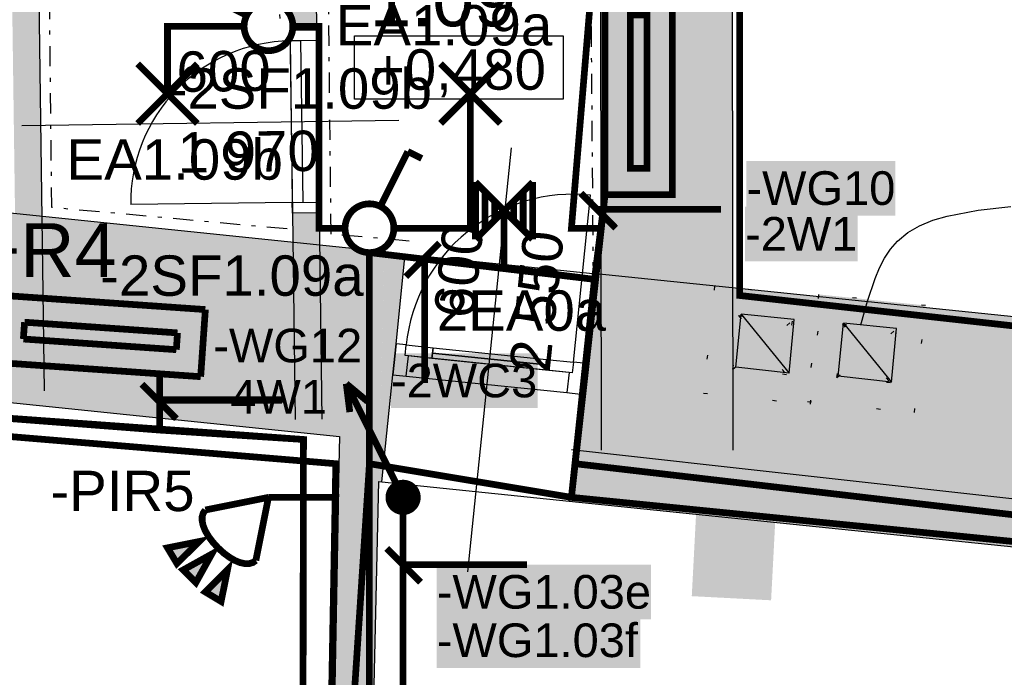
# Model space of a CAD drawing. Extents: x -12025 to 39812, y -28775 to 12.
# Tile 33 of 90: x 23826 to 27483, y -14294 to -11850. Entities that reach past the tile are written whole.
import ezdxf
from ezdxf.enums import TextEntityAlignment as Align

# ---------------------------------------------------------------- set-up
doc = ezdxf.new("R2010")
doc.units = 0
doc.header["$MEASUREMENT"] = 0
for name, pattern in [('Antenovy vodic', [10.125, 3, -0.75, 3, -0.75, 0.125, -0.75, 0.125, -0.75, 0.125, -0.75]), ('Telekomunikacni vodic', [9.25, 3, -0.75, 3, -0.75, 0.125, -0.75, 0.125, -0.75]), ('Tečkovaná L', [257.5, 15, -242.5]), ('Čerchovaná S', [175, 75, -42.5, 15, -42.5])]:
    doc.linetypes.add(name, pattern=pattern)
for name, color, linetype in [('0 (Pozadí)', 254, 'Continuous'), ('OÚ Dukovany internet + tv + data', 192, 'Continuous'), ('OÚ Dukovany nouzové osvětlení', 36, 'Continuous'), ('OÚ Dukovany půdorys kóty 1NP', 7, 'Continuous'), ('OÚ Dukovany půdorys podklad 1NP', 7, 'Continuous'), ('OÚ Dukovany rozváděče', 6, 'Continuous'), ('OÚ Dukovany stávající elektroinstalace', 2, 'Continuous'), ('OÚ Dukovany světla', 132, 'Continuous'), ('OÚ Dukovany zásuvky', 92, 'Continuous'), ('Zakladni', 7, 'Continuous')]:
    doc.layers.add(name, color=color, linetype=linetype)
doc.layers.get('OÚ Dukovany stávající elektroinstalace').off()
doc.styles.add('Arial', font='txt')
doc.styles.add('Arial_B', font='txt')

# ---------------------------------------------------------------- blocks, each defined once
blk = doc.blocks.new('(9)')
at = {"layer": '0 (Pozadí)', "linetype": 'Continuous'}
blk.add_hatch(color=256, dxfattribs=at).paths.add_polyline_path([(16.5, 0), (311.1, -15.4), (294.6, -330), (0, -314.6), (16.5, 0), (16.5, 0)])
at = {"color": 0, "linetype": 'Continuous', "const_width": 25}
blk.add_lwpolyline([(16.5, 0), (311.1, -15.4), (294.6, -330), (0, -314.6), (16.5, 0), (16.5, 0)], close=True, dxfattribs=at)
at = {"color": 0, "linetype": 'Continuous', "style": 'Arial'}
blk.add_text('reproduktor', height=100, dxfattribs=at).set_placement((-12.5, -473.2))
blk = doc.blocks.new('Jednopólový vypínač (17)')
at = {"color": 0, "linetype": 'Continuous', "const_width": 25}
for points in [[(142.4, 284.9), (38.8, 77.7)], [(142.4, 284.9), (194.2, 259)]]:
    blk.add_lwpolyline(points, dxfattribs=at)
for points in [[(0, 90.6, 0.414214), (-90.6, 0)], [(90.6, 0, 0.414214), (0, 90.6)], [(-90.6, 0, 0.414214), (0, -90.6)], [(0, -90.6, 0.414214), (90.6, 0)]]:
    blk.add_lwpolyline(points, format="xyb", dxfattribs=at)
at = {"color": 0, "linetype": 'Continuous', "style": 'Arial'}
blk.add_text('-2SF1.09a', height=150, dxfattribs=at).set_placement((-1000, -251.1))
blk = doc.blocks.new('P_zarovkove_svitidlo (11)')
at = {"color": 0, "linetype": 'Continuous', "const_width": 25}
for points in [[(111, -111), (-111, 111)], [(-111, -111), (111, 111)]]:
    blk.add_lwpolyline(points, dxfattribs=at)
at = {"color": 0, "linetype": 'Continuous', "style": 'Arial'}
blk.add_text('EA1.09a', height=150, dxfattribs=at).set_placement((-500, 178.9))
blk = doc.blocks.new('P_zarovkove_svitidlo (12)')
at = {"color": 0, "linetype": 'Continuous', "const_width": 25}
for points in [[(111, -111), (-111, 111)], [(-111, -111), (111, 111)]]:
    blk.add_lwpolyline(points, dxfattribs=at)
at = {"color": 0, "linetype": 'Continuous', "style": 'Arial'}
blk.add_text('EA1.09b', height=150, dxfattribs=at).set_placement((-375, -319.6))
blk = doc.blocks.new('Rozvadeč (2)')
at = {"color": 0, "linetype": 'Continuous', "const_width": 25}
for points in [[(0, 0), (250, 0), (250, 750), (0, 750)], [(93.8, 97.2), (156.2, 97.2), (156.2, 666.7), (93.8, 666.7)]]:
    blk.add_lwpolyline(points, close=True, dxfattribs=at)
at = {"color": 0, "linetype": 'Continuous'}
blk.add_solid([(93.8, 97.2), (156.2, 97.2), (93.8, 666.7), (156.2, 666.7)], dxfattribs=at)
at = {"layer": '0 (Pozadí)', "linetype": 'Continuous'}
blk.add_solid([(0, 0), (250, 0), (0, 750), (250, 750)], dxfattribs=at)
at = {"color": 0, "linetype": 'Continuous', "style": 'Arial'}
blk.add_text('+R2', height=200, rotation=90, dxfattribs=at).set_placement((261.5, 875))
blk = doc.blocks.new('PIR vějíř (6)')
at = {"color": 0, "linetype": 'Continuous', "const_width": 25}
for points in [[(0, 0), (-234.4, -46.9)], [(-46.9, -234.4), (0, 0)]]:
    blk.add_lwpolyline(points, dxfattribs=at)
at = {"color": 0, "linetype": 'Continuous', "const_width": 25, "flags": 128}
for points in [[(-187.5, -187.5), (-207.3, -165.8), (-223, -144.6), (-234.8, -124.2), (-242.5, -105.1), (-246.3, -87.4), (-246.2, -71.6), (-242.2, -58), (-234.4, -46.9), (-234.4, -46.9)], [(-46.9, -234.4), (-58, -242.2), (-71.6, -246.2), (-87.4, -246.3), (-105.1, -242.5), (-124.2, -234.8), (-144.6, -223), (-165.8, -207.3), (-187.5, -187.5), (-187.5, -187.5)]]:
    blk.add_lwpolyline(points, dxfattribs=at)
at = {"color": 0, "linetype": 'Continuous', "const_width": 25}
for points in [[(-257.8, -164.1), (-339.8, -246.1), (-375, -187.5)], [(-210.9, -210.9), (-316.4, -269.5), (-269.5, -316.4), (-210.9, -210.9)], [(-152.3, -269.5), (-234.4, -351.6), (-175.8, -386.7)]]:
    blk.add_lwpolyline(points, close=True, dxfattribs=at)
at = {"color": 0, "linetype": 'Continuous'}
for points in [[(-257.8, -164.1), (-339.8, -246.1), (-375, -187.5)], [(-210.9, -210.9), (-316.4, -269.5), (-210.9, -210.9), (-269.5, -316.4)], [(-152.3, -269.5), (-234.4, -351.6), (-175.8, -386.7)]]:
    blk.add_solid(points, dxfattribs=at)
at = {"color": 0, "linetype": 'Continuous', "style": 'Arial'}
blk.add_text('-PIR5', height=150, dxfattribs=at).set_placement((-810, -51.1))
blk = doc.blocks.new('Rozvadeč (4)')
at = {"linetype": 'Continuous'}
h = blk.add_hatch(color=0, dxfattribs=at)
edge = h.paths.add_edge_path()
edge.add_spline(control_points=[(-90.4, 100.3), (-90.4, 100.3), (-658.5, 140), (-658.5, 140)], knot_values=[0, 0, 0, 0, 1, 1, 1, 1], degree=3, periodic=0)
edge.add_spline(control_points=[(-658.5, 140), (-658.5, 140), (-654.1, 202.4), (-654.1, 202.4)], knot_values=[0, 0, 0, 0, 1, 1, 1, 1], degree=3, periodic=0)
edge.add_spline(control_points=[(-654.1, 202.4), (-654.1, 202.4), (-86.1, 162.7), (-86.1, 162.7)], knot_values=[0, 0, 0, 0, 1, 1, 1, 1], degree=3, periodic=0)
edge.add_spline(control_points=[(-86.1, 162.7), (-86.1, 162.7), (-90.4, 100.3), (-90.4, 100.3)], knot_values=[0, 0, 0, 0, 1, 1, 1, 1], degree=3, periodic=0)
edge.add_spline(control_points=[(-90.4, 100.3), (-90.4, 100.3), (-90.4, 100.3), (-90.4, 100.3)], knot_values=[0, 0, 0, 0, 1, 1, 1, 1], degree=3, periodic=0)
at = {"layer": '0 (Pozadí)', "linetype": 'Continuous'}
h = blk.add_hatch(color=256, dxfattribs=at)
edge = h.paths.add_edge_path()
edge.add_spline(control_points=[(0, 0), (0, 0), (-748.2, 52.3), (-748.2, 52.3)], knot_values=[0, 0, 0, 0, 1, 1, 1, 1], degree=3, periodic=0)
edge.add_spline(control_points=[(-748.2, 52.3), (-748.2, 52.3), (-730.7, 301.7), (-730.7, 301.7)], knot_values=[0, 0, 0, 0, 1, 1, 1, 1], degree=3, periodic=0)
edge.add_spline(control_points=[(-730.7, 301.7), (-730.7, 301.7), (17.4, 249.4), (17.4, 249.4)], knot_values=[0, 0, 0, 0, 1, 1, 1, 1], degree=3, periodic=0)
edge.add_spline(control_points=[(17.4, 249.4), (17.4, 249.4), (0, 0), (0, 0)], knot_values=[0, 0, 0, 0, 1, 1, 1, 1], degree=3, periodic=0)
edge.add_spline(control_points=[(0, 0), (0, 0), (0, 0), (0, 0)], knot_values=[0, 0, 0, 0, 1, 1, 1, 1], degree=3, periodic=0)
at = {"color": 0, "linetype": 'Continuous', "const_width": 25}
for points in [[(-748.2, 52.3), (-730.7, 301.7)], [(-730.7, 301.7), (17.4, 249.4)], [(17.4, 249.4), (0, 0)], [(-658.5, 140), (-654.1, 202.4)], [(-654.1, 202.4), (-86.1, 162.7)], [(-90.4, 100.3), (-658.5, 140)], [(-86.1, 162.7), (-90.4, 100.3)], [(0, 0), (-748.2, 52.3)]]:
    blk.add_lwpolyline(points, dxfattribs=at)
at = {"color": 0, "linetype": 'Continuous', "style": 'Arial'}
blk.add_text('+R4', height=200, dxfattribs=at).set_placement((-833.2, 370.2))
blk = doc.blocks.new('(19)')
at = {"color": 7, "linetype": 'Continuous', "const_width": 25}
for points in [[(-520, 0), (-395, -125)], [(-460, -55), (-250, -55)]]:
    blk.add_lwpolyline(points, dxfattribs=at)
at = {"layer": '0 (Pozadí)', "linetype": 'Continuous'}
blk.add_solid([(85.7, -45), (503.7, -45), (85.7, -248.5), (503.7, -248.5)], dxfattribs=at)
at = {"color": 7, "linetype": 'Continuous', "style": 'Arial_B'}
blk.add_text('-2W1', height=125, dxfattribs=at).set_placement((85.7, -208.5))
blk = doc.blocks.new('(39)')
at = {"color": 7, "linetype": 'Continuous', "const_width": 25}
for points in [[(0, 520), (-125, 395)], [(-55, 460), (-55, 0)]]:
    blk.add_lwpolyline(points, dxfattribs=at)
at = {"layer": '0 (Pozadí)', "linetype": 'Continuous'}
blk.add_solid([(-180.1, 110), (365, 110), (-180.1, -93.5), (365, -93.5)], dxfattribs=at)
at = {"color": 7, "linetype": 'Continuous', "style": 'Arial_B'}
blk.add_text('-2WC3', height=125, dxfattribs=at).set_placement((-180.1, -53.5))
blk = doc.blocks.new('Stoupací vedení směrem nahoru (3)')
at = {"color": 0, "linetype": 'Continuous', "const_width": 25}
for points in [[(-211.1, 422.2), (0, 0)], [(-211.1, 422.2), (-131.9, 356.3)], [(-211.1, 422.2), (-197.9, 316.7)]]:
    blk.add_lwpolyline(points, dxfattribs=at)
at = {"color": 0, "linetype": 'Continuous'}
for points, const_width in [([(0, 52.8, 0.414214), (-52.8, 0)], 25), ([(0, 26.4, 0.414214), (-26.4, 0)], 52.8), ([(26.4, 0, 0.414214), (0, 26.4)], 52.8), ([(52.8, 0, 0.414214), (0, 52.8)], 25), ([(-52.8, 0, 0.414214), (0, -52.8)], 25), ([(-26.4, 0, 0.414214), (0, -26.4)], 52.8), ([(0, -26.4, 0.414214), (26.4, 0)], 52.8), ([(0, -52.8, 0.414214), (52.8, 0)], 25)]:
    blk.add_lwpolyline(points, format="xyb", dxfattribs=dict(at, const_width=const_width))
blk = doc.blocks.new('(87)')
at = {"color": 7, "linetype": 'Continuous', "const_width": 25}
for points in [[(-60, 60), (65, -65)], [(0, 0), (460, 0)]]:
    blk.add_lwpolyline(points, dxfattribs=at)
at = {"layer": '0 (Pozadí)', "linetype": 'Continuous'}
blk.add_solid([(125.7, 0), (921.6, 0), (125.7, -203.5), (921.6, -203.5)], dxfattribs=at)
at = {"color": 7, "linetype": 'Continuous', "style": 'Arial_B'}
blk.add_text('-WG1.03e', height=125, dxfattribs=at).set_placement((125.7, -163.5))
blk = doc.blocks.new('(88)')
at = {"color": 7, "linetype": 'Continuous', "const_width": 25}
for points in [[(-60, 60), (65, -65)], [(0, 0), (460, 0)]]:
    blk.add_lwpolyline(points, dxfattribs=at)
at = {"layer": '0 (Pozadí)', "linetype": 'Continuous'}
blk.add_solid([(125, -180), (880.9, -180), (125, -383.5), (880.9, -383.5)], dxfattribs=at)
at = {"color": 7, "linetype": 'Continuous', "style": 'Arial_B'}
blk.add_text('-WG1.03f', height=125, dxfattribs=at).set_placement((125, -343.5))
blk = doc.blocks.new('(108)')
at = {"color": 7, "linetype": 'Continuous', "const_width": 25}
for points in [[(-60, 60), (65, -65)], [(0, 0), (460, 0)]]:
    blk.add_lwpolyline(points, dxfattribs=at)
at = {"layer": '0 (Pozadí)', "linetype": 'Continuous'}
blk.add_solid([(555, 180), (1107.4, 180), (555, -23.5), (1107.4, -23.5)], dxfattribs=at)
at = {"color": 7, "linetype": 'Continuous', "style": 'Arial_B'}
blk.add_text('-WG10', height=125, dxfattribs=at).set_placement((555, 16.5))
blk = doc.blocks.new('(111)')
at = {"color": 7, "linetype": 'Continuous', "const_width": 25}
for points in [[(-60, 60), (65, -65)], [(0, 0), (460, 0)]]:
    blk.add_lwpolyline(points, dxfattribs=at)
at = {"layer": '0 (Pozadí)', "linetype": 'Continuous'}
blk.add_solid([(205, 305), (757.4, 305), (205, 101.5), (757.4, 101.5)], dxfattribs=at)
at = {"color": 7, "linetype": 'Continuous', "style": 'Arial_B'}
blk.add_text('-WG12', height=125, dxfattribs=at).set_placement((205, 141.5))
blk = doc.blocks.new('(112)')
at = {"color": 7, "linetype": 'Continuous', "const_width": 25}
for points in [[(-520, 0), (-395, -125)], [(-460, -55), (0, -55)]]:
    blk.add_lwpolyline(points, dxfattribs=at)
at = {"layer": '0 (Pozadí)', "linetype": 'Continuous'}
blk.add_solid([(-253.3, 57.5), (164.6, 57.5), (-253.3, -146.1), (164.6, -146.1)], dxfattribs=at)
at = {"color": 7, "linetype": 'Continuous', "style": 'Arial_B'}
blk.add_text('-4W1', height=125, dxfattribs=at).set_placement((-253.3, -106.1))
blk = doc.blocks.new('Svítidlo pro nouzové osvětlení (8)')
at = {"color": 0, "linetype": 'Continuous', "const_width": 25}
for points in [[(-106.2, -106.2), (-106.2, 106.2)], [(-106.2, -106.2), (106.2, 106.2)], [(-106.2, 106.2), (106.2, -106.2)], [(106.2, -106.2), (106.2, 106.2)], [(-70.8, -70.8), (-70.8, 70.8)], [(70.8, -70.8), (70.8, 70.8)], [(-35.4, -35.4), (-35.4, 35.4)], [(35.4, -35.4), (35.4, 35.4)], [(0, -212.5), (0, 0)]]:
    blk.add_lwpolyline(points, dxfattribs=at)
at = {"color": 0, "linetype": 'Continuous', "style": 'Arial'}
blk.add_text('2EA0a', height=150, dxfattribs=at).set_placement((-250, -446.1))
blk = doc.blocks.new('Jednopólový vypínač (31)')
at = {"color": 0, "linetype": 'Continuous', "const_width": 25}
for points in [[(-284.9, 142.4), (-259, 194.2)], [(-284.9, 142.4), (-77.7, 38.8)]]:
    blk.add_lwpolyline(points, dxfattribs=at)
for points in [[(0, 90.6, 0.414214), (-90.6, 0)], [(90.6, 0, 0.414214), (0, 90.6)], [(-90.6, 0, 0.414214), (0, -90.6)], [(0, -90.6, 0.414214), (90.6, 0)]]:
    blk.add_lwpolyline(points, format="xyb", dxfattribs=at)
at = {"color": 0, "linetype": 'Continuous', "style": 'Arial'}
blk.add_text('-2SF1.09b', height=150, dxfattribs=at).set_placement((-371, -306.1))

msp = doc.modelspace()

# ---------------------------------------------------------------- hatches: boundary and pattern name
at = {"layer": 'OÚ Dukovany půdorys podklad 1NP', "linetype": 'Continuous'}
h = msp.add_hatch(color=9, dxfattribs=at)
edge = h.paths.add_edge_path()
edge.add_spline(control_points=[(26365.2, -13238), (26365.2, -13238), (26763.1, -13279.1), (26763.1, -13279.1)], knot_values=[0, 0, 0, 0, 1, 1, 1, 1], degree=3, periodic=0)
edge.add_spline(control_points=[(26763.1, -13279.1), (26763.1, -13279.1), (26804.1, -12881.2), (26804.1, -12881.2)], knot_values=[0, 0, 0, 0, 1, 1, 1, 1], degree=3, periodic=0)
edge.add_spline(control_points=[(26804.1, -12881.2), (26804.1, -12881.2), (26406.2, -12840.1), (26406.2, -12840.1)], knot_values=[0, 0, 0, 0, 1, 1, 1, 1], degree=3, periodic=0)
edge.add_spline(control_points=[(26406.2, -12840.1), (26406.2, -12840.1), (26365.2, -13238), (26365.2, -13238)], knot_values=[0, 0, 0, 0, 1, 1, 1, 1], degree=3, periodic=0)
edge.add_spline(control_points=[(26365.2, -13238), (26365.2, -13238), (26365.2, -13148.8), (26365.2, -13148.8)], knot_values=[0, 0, 0, 0, 1, 1, 1, 1], degree=3, periodic=0)
edge.add_spline(control_points=[(26365.2, -13148.8), (26365.2, -13148.8), (26474.9, -13148.8), (26474.9, -13148.8)], knot_values=[0, 0, 0, 0, 1, 1, 1, 1], degree=3, periodic=0)
edge.add_spline(control_points=[(26474.9, -13148.8), (26474.9, -13148.8), (26495.5, -12949.9), (26495.5, -12949.9)], knot_values=[0, 0, 0, 0, 1, 1, 1, 1], degree=3, periodic=0)
edge.add_spline(control_points=[(26495.5, -12949.9), (26495.5, -12949.9), (26694.4, -12970.4), (26694.4, -12970.4)], knot_values=[0, 0, 0, 0, 1, 1, 1, 1], degree=3, periodic=0)
edge.add_spline(control_points=[(26694.4, -12970.4), (26694.4, -12970.4), (26673.9, -13169.3), (26673.9, -13169.3)], knot_values=[0, 0, 0, 0, 1, 1, 1, 1], degree=3, periodic=0)
edge.add_spline(control_points=[(26673.9, -13169.3), (26673.9, -13169.3), (26474.9, -13148.8), (26474.9, -13148.8)], knot_values=[0, 0, 0, 0, 1, 1, 1, 1], degree=3, periodic=0)
edge.add_spline(control_points=[(26474.9, -13148.8), (26474.9, -13148.8), (26365.2, -13148.8), (26365.2, -13148.8)], knot_values=[0, 0, 0, 0, 1, 1, 1, 1], degree=3, periodic=0)
edge.add_spline(control_points=[(26365.2, -13148.8), (26365.2, -13148.8), (26365.2, -13238), (26365.2, -13238)], knot_values=[0, 0, 0, 0, 1, 1, 1, 1], degree=3, periodic=0)
edge.add_spline(control_points=[(26365.2, -13238), (26365.2, -13238), (26365.2, -13238), (26365.2, -13238)], knot_values=[0, 0, 0, 0, 1, 1, 1, 1], degree=3, periodic=0)
h = msp.add_hatch(color=9, dxfattribs=at)
edge = h.paths.add_edge_path()
edge.add_spline(control_points=[(26365.2, -13238), (26365.2, -13238), (26763.1, -13279.1), (26763.1, -13279.1)], knot_values=[0, 0, 0, 0, 1, 1, 1, 1], degree=3, periodic=0)
edge.add_spline(control_points=[(26763.1, -13279.1), (26763.1, -13279.1), (26804.1, -12881.2), (26804.1, -12881.2)], knot_values=[0, 0, 0, 0, 1, 1, 1, 1], degree=3, periodic=0)
edge.add_spline(control_points=[(26804.1, -12881.2), (26804.1, -12881.2), (26406.2, -12840.1), (26406.2, -12840.1)], knot_values=[0, 0, 0, 0, 1, 1, 1, 1], degree=3, periodic=0)
edge.add_spline(control_points=[(26406.2, -12840.1), (26406.2, -12840.1), (26365.2, -13238), (26365.2, -13238)], knot_values=[0, 0, 0, 0, 1, 1, 1, 1], degree=3, periodic=0)
edge.add_spline(control_points=[(26365.2, -13238), (26365.2, -13238), (26365.2, -13148.8), (26365.2, -13148.8)], knot_values=[0, 0, 0, 0, 1, 1, 1, 1], degree=3, periodic=0)
edge.add_spline(control_points=[(26365.2, -13148.8), (26365.2, -13148.8), (26474.9, -13148.8), (26474.9, -13148.8)], knot_values=[0, 0, 0, 0, 1, 1, 1, 1], degree=3, periodic=0)
edge.add_spline(control_points=[(26474.9, -13148.8), (26474.9, -13148.8), (26495.5, -12949.9), (26495.5, -12949.9)], knot_values=[0, 0, 0, 0, 1, 1, 1, 1], degree=3, periodic=0)
edge.add_spline(control_points=[(26495.5, -12949.9), (26495.5, -12949.9), (26694.4, -12970.4), (26694.4, -12970.4)], knot_values=[0, 0, 0, 0, 1, 1, 1, 1], degree=3, periodic=0)
edge.add_spline(control_points=[(26694.4, -12970.4), (26694.4, -12970.4), (26673.9, -13169.3), (26673.9, -13169.3)], knot_values=[0, 0, 0, 0, 1, 1, 1, 1], degree=3, periodic=0)
edge.add_spline(control_points=[(26673.9, -13169.3), (26673.9, -13169.3), (26474.9, -13148.8), (26474.9, -13148.8)], knot_values=[0, 0, 0, 0, 1, 1, 1, 1], degree=3, periodic=0)
edge.add_spline(control_points=[(26474.9, -13148.8), (26474.9, -13148.8), (26365.2, -13148.8), (26365.2, -13148.8)], knot_values=[0, 0, 0, 0, 1, 1, 1, 1], degree=3, periodic=0)
edge.add_spline(control_points=[(26365.2, -13148.8), (26365.2, -13148.8), (26365.2, -13238), (26365.2, -13238)], knot_values=[0, 0, 0, 0, 1, 1, 1, 1], degree=3, periodic=0)
edge.add_spline(control_points=[(26365.2, -13238), (26365.2, -13238), (26365.2, -13238), (26365.2, -13238)], knot_values=[0, 0, 0, 0, 1, 1, 1, 1], degree=3, periodic=0)
h = msp.add_hatch(color=9, dxfattribs=at)
edge = h.paths.add_edge_path()
edge.add_spline(control_points=[(26751.5, -13268.8), (26751.5, -13268.8), (27149.3, -13309.9), (27149.3, -13309.9)], knot_values=[0, 0, 0, 0, 1, 1, 1, 1], degree=3, periodic=0)
edge.add_spline(control_points=[(27149.3, -13309.9), (27149.3, -13309.9), (27190.4, -12912), (27190.4, -12912)], knot_values=[0, 0, 0, 0, 1, 1, 1, 1], degree=3, periodic=0)
edge.add_spline(control_points=[(27190.4, -12912), (27190.4, -12912), (26792.5, -12870.9), (26792.5, -12870.9)], knot_values=[0, 0, 0, 0, 1, 1, 1, 1], degree=3, periodic=0)
edge.add_spline(control_points=[(26792.5, -12870.9), (26792.5, -12870.9), (26751.5, -13268.8), (26751.5, -13268.8)], knot_values=[0, 0, 0, 0, 1, 1, 1, 1], degree=3, periodic=0)
edge.add_spline(control_points=[(26751.5, -13268.8), (26751.5, -13268.8), (26751.5, -13179.6), (26751.5, -13179.6)], knot_values=[0, 0, 0, 0, 1, 1, 1, 1], degree=3, periodic=0)
edge.add_spline(control_points=[(26751.5, -13179.6), (26751.5, -13179.6), (26861.2, -13179.6), (26861.2, -13179.6)], knot_values=[0, 0, 0, 0, 1, 1, 1, 1], degree=3, periodic=0)
edge.add_spline(control_points=[(26861.2, -13179.6), (26861.2, -13179.6), (26881.7, -12980.7), (26881.7, -12980.7)], knot_values=[0, 0, 0, 0, 1, 1, 1, 1], degree=3, periodic=0)
edge.add_spline(control_points=[(26881.7, -12980.7), (26881.7, -12980.7), (27080.7, -13001.2), (27080.7, -13001.2)], knot_values=[0, 0, 0, 0, 1, 1, 1, 1], degree=3, periodic=0)
edge.add_spline(control_points=[(27080.7, -13001.2), (27080.7, -13001.2), (27060.1, -13200.1), (27060.1, -13200.1)], knot_values=[0, 0, 0, 0, 1, 1, 1, 1], degree=3, periodic=0)
edge.add_spline(control_points=[(27060.1, -13200.1), (27060.1, -13200.1), (26861.2, -13179.6), (26861.2, -13179.6)], knot_values=[0, 0, 0, 0, 1, 1, 1, 1], degree=3, periodic=0)
edge.add_spline(control_points=[(26861.2, -13179.6), (26861.2, -13179.6), (26751.5, -13179.6), (26751.5, -13179.6)], knot_values=[0, 0, 0, 0, 1, 1, 1, 1], degree=3, periodic=0)
edge.add_spline(control_points=[(26751.5, -13179.6), (26751.5, -13179.6), (26751.5, -13268.8), (26751.5, -13268.8)], knot_values=[0, 0, 0, 0, 1, 1, 1, 1], degree=3, periodic=0)
edge.add_spline(control_points=[(26751.5, -13268.8), (26751.5, -13268.8), (26751.5, -13268.8), (26751.5, -13268.8)], knot_values=[0, 0, 0, 0, 1, 1, 1, 1], degree=3, periodic=0)
h = msp.add_hatch(color=9, dxfattribs=at)
edge = h.paths.add_edge_path()
edge.add_spline(control_points=[(26751.5, -13268.8), (26751.5, -13268.8), (27149.3, -13309.9), (27149.3, -13309.9)], knot_values=[0, 0, 0, 0, 1, 1, 1, 1], degree=3, periodic=0)
edge.add_spline(control_points=[(27149.3, -13309.9), (27149.3, -13309.9), (27190.4, -12912), (27190.4, -12912)], knot_values=[0, 0, 0, 0, 1, 1, 1, 1], degree=3, periodic=0)
edge.add_spline(control_points=[(27190.4, -12912), (27190.4, -12912), (26792.5, -12870.9), (26792.5, -12870.9)], knot_values=[0, 0, 0, 0, 1, 1, 1, 1], degree=3, periodic=0)
edge.add_spline(control_points=[(26792.5, -12870.9), (26792.5, -12870.9), (26751.5, -13268.8), (26751.5, -13268.8)], knot_values=[0, 0, 0, 0, 1, 1, 1, 1], degree=3, periodic=0)
edge.add_spline(control_points=[(26751.5, -13268.8), (26751.5, -13268.8), (26751.5, -13179.6), (26751.5, -13179.6)], knot_values=[0, 0, 0, 0, 1, 1, 1, 1], degree=3, periodic=0)
edge.add_spline(control_points=[(26751.5, -13179.6), (26751.5, -13179.6), (26861.2, -13179.6), (26861.2, -13179.6)], knot_values=[0, 0, 0, 0, 1, 1, 1, 1], degree=3, periodic=0)
edge.add_spline(control_points=[(26861.2, -13179.6), (26861.2, -13179.6), (26881.7, -12980.7), (26881.7, -12980.7)], knot_values=[0, 0, 0, 0, 1, 1, 1, 1], degree=3, periodic=0)
edge.add_spline(control_points=[(26881.7, -12980.7), (26881.7, -12980.7), (27080.7, -13001.2), (27080.7, -13001.2)], knot_values=[0, 0, 0, 0, 1, 1, 1, 1], degree=3, periodic=0)
edge.add_spline(control_points=[(27080.7, -13001.2), (27080.7, -13001.2), (27060.1, -13200.1), (27060.1, -13200.1)], knot_values=[0, 0, 0, 0, 1, 1, 1, 1], degree=3, periodic=0)
edge.add_spline(control_points=[(27060.1, -13200.1), (27060.1, -13200.1), (26861.2, -13179.6), (26861.2, -13179.6)], knot_values=[0, 0, 0, 0, 1, 1, 1, 1], degree=3, periodic=0)
edge.add_spline(control_points=[(26861.2, -13179.6), (26861.2, -13179.6), (26751.5, -13179.6), (26751.5, -13179.6)], knot_values=[0, 0, 0, 0, 1, 1, 1, 1], degree=3, periodic=0)
edge.add_spline(control_points=[(26751.5, -13179.6), (26751.5, -13179.6), (26751.5, -13268.8), (26751.5, -13268.8)], knot_values=[0, 0, 0, 0, 1, 1, 1, 1], degree=3, periodic=0)
edge.add_spline(control_points=[(26751.5, -13268.8), (26751.5, -13268.8), (26751.5, -13268.8), (26751.5, -13268.8)], knot_values=[0, 0, 0, 0, 1, 1, 1, 1], degree=3, periodic=0)

# ---------------------------------------------------------------- linework, layer by layer
at = {"layer": 'OÚ Dukovany internet + tv + data', "linetype": 'Telekomunikacni vodic', "ltscale": 100, "const_width": 25}
for points in [[(16500, -20375), (24875, -20375), (25000, -13625), (24750, -13625)], [(25250, -15000), (25250, -15000), (25250, -13677.8)]]:
    msp.add_lwpolyline(points, dxfattribs=at)
at = {"layer": 'OÚ Dukovany internet + tv + data', "linetype": 'Antenovy vodic', "ltscale": 100, "const_width": 25}
msp.add_lwpolyline([(25250, -13677.8), (25250, -15250), (25250, -15250)], dxfattribs=at)
at = {"layer": 'OÚ Dukovany nouzové osvětlení', "linetype": 'Continuous', "const_width": 25}
for points in [[(23000, -12462.5), (23685, -12500), (23565, -13315), (24345.8, -13375), (24345.8, -13166.1)], [(25625, -12772.5), (25960.6, -12815.1), (26000, -12500)], [(27125, -20087.5), (27125, -20125), (25125, -20125), (25125, -13500), (25875, -13625), (25960.6, -12815.1), (25625, -12772.5)], [(23875, -15712.5), (23875, -15750), (24875, -15750), (24880, -13410), (24345.8, -13375), (24345.8, -13166.1)]]:
    msp.add_lwpolyline(points, dxfattribs=at)
at = {"layer": 'OÚ Dukovany půdorys kóty 1NP', "color": 7, "linetype": 'Continuous'}
for p, q in [((23834.3, -12242.9), (25234.2, -12223.9)), ((25651.1, -12326), (25488.5, -13901.5))]:
    msp.add_line(p, q, dxfattribs=at)
at = {"layer": 'OÚ Dukovany půdorys kóty 1NP', "color": 154, "linetype": 'Continuous'}
msp.add_lwpolyline([(25069.9, -11910.4), (25844.3, -11910.4), (25844.3, -12146.1), (25069.9, -12146.1)], close=True, dxfattribs=at)
at = {"layer": 'OÚ Dukovany půdorys kóty 1NP', "color": 154, "linetype": 'Continuous', "flags": 128}
for points in [[(27085.6, -12673.6), (27124.1, -12641.5), (27168.2, -12615.8), (27217.2, -12595.5), (27270.3, -12579.8), (27385.4, -12558.3), (27507, -12544.2), (27507, -12544.2)], [(26950.1, -12984.4), (26974.4, -12895.9), (27002.5, -12811.8), (27019.2, -12772.7), (27038.3, -12736.3), (27060.2, -12703.1), (27085.6, -12673.6), (27085.6, -12673.6)]]:
    msp.add_lwpolyline(points, dxfattribs=at)
at = {"layer": 'OÚ Dukovany půdorys podklad 1NP', "color": 7, "linetype": 'Continuous'}
for p, q in [((26476, -13449.2), (26470, -10280.5)), ((25981.6, -11140.2), (25986, -13450.1)), ((23917.8, -13229.7), (23889.7, -11168.6)), ((24819.6, -11156), (24829.6, -11889.4)), ((24929.6, -11888), (24919.6, -11154.6)), ((24929.6, -11888), (24829.6, -11889.4)), ((25180.1, -12712.7), (23606.4, -12549.9)), ((24938.9, -12567.9), (24838.9, -12569.3)), ((24838.9, -12569.3), (24849.3, -13335.3)), ((24949.3, -13333.9), (24938.9, -12567.9)), ((25180.1, -12713.6), (25180.1, -12712.7)), ((25258.1, -12721.6), (25180.1, -12713.6)), ((25223.7, -13054.9), (25258.1, -12721.6)), ((25920, -13126.7), (25954.4, -12793.5)), ((30007.2, -13211.8), (25954.4, -12793.5)), ((25211.9, -13169.3), (25223.7, -13054.9)), ((25908.2, -13241.1), (25920, -13126.7)), ((25170.9, -13567.1), (25211.9, -13169.3)), ((23534.4, -13246.1), (25014, -13399.3)), ((25867.2, -13639), (25908.2, -13241.1)), ((25014, -13399.3), (24955.6, -15896.2)), ((25061.3, -17788.8), (25160.2, -13566)), ((25160.2, -13566), (25170.9, -13567.1)), ((25867.2, -13639), (31127.2, -14181.9))]:
    msp.add_line(p, q, dxfattribs=at)
at = {"layer": 'OÚ Dukovany půdorys podklad 1NP', "color": 8, "linetype": 'Continuous'}
for p, q in [((24829.6, -11889.4), (24929.6, -11888)), ((24929.6, -11888), (24829.6, -11889.4)), ((24929.6, -11888), (24829.6, -11889.4)), ((24829.6, -11889.4), (24838.9, -12569.3)), ((24830.2, -11929.4), (24829.6, -11889.4)), ((24929.6, -11888), (24938.9, -12567.9)), ((24929.6, -11888), (24930.2, -11928)), ((24930.2, -11928), (24830.2, -11929.4)), ((24870.2, -11928.8), (24830.2, -11929.4)), ((24830.2, -11929.4), (24838.3, -12529.3)), ((24878.3, -12528.8), (24870.2, -11928.8)), ((25882.2, -13122.8), (25946.3, -12502.1)), ((24838.3, -12529.3), (24238.4, -12537.5)), ((24838.3, -12529.3), (24938.3, -12527.9)), ((24838.3, -12529.3), (24878.3, -12528.8)), ((24838.9, -12569.3), (24838.3, -12529.3)), ((24938.3, -12527.9), (24938.9, -12567.9)), ((24938.9, -12567.9), (24838.9, -12569.3)), ((24938.9, -12567.9), (24838.9, -12569.3)), ((24938.9, -12567.9), (24838.9, -12569.3)), ((25223.7, -13054.9), (25258.1, -12721.6)), ((25258.1, -12721.6), (25954.4, -12793.5)), ((25920, -13126.7), (25954.4, -12793.5)), ((25223.7, -13054.9), (25211.9, -13169.3)), ((25211.9, -13169.3), (25223.7, -13054.9)), ((25211.9, -13169.3), (25223.7, -13054.9)), ((25261.5, -13058.8), (25223.7, -13054.9)), ((25257.4, -13098.5), (25261.5, -13058.8)), ((25257.4, -13098.5), (25261.5, -13058.8)), ((25261.5, -13058.8), (25361, -13069)), ((25361, -13069), (25356.9, -13108.8)), ((25359, -13088.9), (25780.7, -13132.4)), ((25269.4, -13099.8), (25257.4, -13098.5)), ((25356.9, -13108.8), (25257.4, -13098.5)), ((25261.7, -13174.4), (25269.4, -13099.8)), ((25866.2, -13161.4), (25269.4, -13099.8)), ((25778.7, -13152.3), (25782.8, -13112.6)), ((25782.8, -13112.6), (25882.2, -13122.8)), ((25882.2, -13122.8), (25878.1, -13162.6)), ((25882.2, -13122.8), (25878.1, -13162.6)), ((25920, -13126.7), (25882.2, -13122.8)), ((25908.2, -13241.1), (25920, -13126.7)), ((25908.2, -13241.1), (25920, -13126.7)), ((25908.2, -13241.1), (25920, -13126.7)), ((25878.1, -13162.6), (25778.7, -13152.3)), ((25866.2, -13161.4), (25858.5, -13236)), ((25878.1, -13162.6), (25866.2, -13161.4)), ((25170.9, -13567.1), (25211.9, -13169.3)), ((25211.9, -13169.3), (25261.7, -13174.4)), ((25261.7, -13174.4), (25858.5, -13236)), ((25858.5, -13236), (25908.2, -13241.1)), ((25867.2, -13639), (25908.2, -13241.1)), ((25875.5, -13446.6), (31277.2, -14048.6)), ((25170.9, -13567.1), (25867.2, -13639))]:
    msp.add_line(p, q, dxfattribs=at)
at = {"layer": 'OÚ Dukovany půdorys podklad 1NP', "color": 254, "linetype": 'Tečkovaná L'}
for p, q in [((26474.9, -13148.8), (26694.4, -12970.4)), ((26474.9, -13148.8), (26694.4, -12970.4)), ((26495.5, -12949.9), (26673.9, -13169.3)), ((26495.5, -12949.9), (26673.9, -13169.3)), ((26881.7, -12980.7), (27060.1, -13200.1)), ((26881.7, -12980.7), (27060.1, -13200.1)), ((26861.2, -13179.6), (27080.7, -13001.2)), ((26861.2, -13179.6), (27080.7, -13001.2))]:
    msp.add_line(p, q, dxfattribs=at)
at = {"layer": 'OÚ Dukovany půdorys podklad 1NP', "color": 8, "linetype": 'Čerchovaná S'}
for points in [[(24819, -12627.9), (23945.3, -12548.3), (23931, -11197.5), (24779.6, -11188.5), (24792.2, -11868.4)], [(25271.9, -12673.1), (24982.4, -12646.8), (24967, -11186.5), (25942.5, -11176.2), (25955.1, -12764)]]:
    msp.add_lwpolyline(points, dxfattribs=at)
at = {"layer": 'OÚ Dukovany půdorys podklad 1NP', "color": 254, "linetype": 'Tečkovaná L'}
for points in [[(26365.2, -13238), (26763.1, -13279.1), (26804.1, -12881.2), (26406.2, -12840.1)], [(26365.2, -13238), (26763.1, -13279.1), (26804.1, -12881.2), (26406.2, -12840.1)], [(26751.5, -13268.8), (27149.3, -13309.9), (27190.4, -12912), (26792.5, -12870.9)], [(26751.5, -13268.8), (27149.3, -13309.9), (27190.4, -12912), (26792.5, -12870.9)], [(26474.9, -13148.8), (26495.5, -12949.9), (26694.4, -12970.4), (26673.9, -13169.3)], [(26474.9, -13148.8), (26495.5, -12949.9), (26694.4, -12970.4), (26673.9, -13169.3)], [(26861.2, -13179.6), (26881.7, -12980.7), (27080.7, -13001.2), (27060.1, -13200.1)], [(26861.2, -13179.6), (26881.7, -12980.7), (27080.7, -13001.2), (27060.1, -13200.1)]]:
    msp.add_lwpolyline(points, close=True, dxfattribs=at)
at = {"layer": 'OÚ Dukovany půdorys podklad 1NP', "color": 8, "linetype": 'Continuous'}
for points in [[(26684.1, -13163.5), (26485.3, -13141.2), (26505.1, -12943.8)], [(26684.1, -13163.5), (26702.5, -12964.3), (26505.1, -12943.8)], [(27064, -13197.3), (26865.3, -13175), (26885, -12977.6)], [(27064, -13197.3), (27082.4, -12998.2), (26885, -12977.6)], [(25359, -13088.9), (25780.7, -13132.4), (25778.7, -13152.3), (25356.9, -13108.8)], [(25361, -13069), (25782.8, -13112.6), (25780.7, -13132.4), (25359, -13088.9)]]:
    msp.add_lwpolyline(points, close=True, dxfattribs=at)
for centre, radius, start, end in [((24838.3, -12529.3), 600, -269.22, -179.22), ((25882.2, -13122.8), 624, 84.1074, 174.1074)]:
    msp.add_arc(centre, radius, start, end, dxfattribs=at)
at = {"layer": 'OÚ Dukovany půdorys podklad 1NP', "color": 254, "linetype": 'Continuous'}
for points in [[(23745.7, -7934.3), (23817.8, -13231.1), (23845.7, -7932.8), (23917.8, -13229.7)], [(26476, -13449.2), (26470, -10280.5), (25986, -13450.1), (25980, -10280.5)], [(24919.6, -11154.6), (24819.6, -11156), (24929.6, -11888), (24829.6, -11889.4)], [(23606.4, -12549.9), (23534.4, -13246.1), (25030.5, -12697.2), (25014, -13399.3)], [(24938.9, -12567.9), (24838.9, -12569.3), (24949.3, -13333.9), (24849.3, -13335.3)], [(25014, -13399.3), (25180.1, -12712.7), (25030.5, -12697.2)], [(25014, -13399.3), (25163.7, -13414.7), (25180.1, -12712.7)], [(25180.1, -12713.6), (25160.2, -13566), (25258.1, -12721.6), (25170.9, -13567.1)], [(25954.4, -12793.5), (25867.2, -13639), (31127.2, -13327.4), (31127.2, -14181.9)], [(25014, -13399.3), (24911.3, -17785.3), (25163.7, -13414.7), (25061.3, -17788.8)]]:
    msp.add_solid(points, dxfattribs=at)
at = {"layer": 'OÚ Dukovany světla', "linetype": 'Continuous', "const_width": 25}
for points in [[(21909.4, -9375), (21875, -9375), (21875, -10125), (23625, -10125), (23625, -12375), (23500, -13375), (25000, -13500), (24875, -20375), (19375, -20375), (19375, -19750)], [(24659.4, -11875), (24375, -11875), (24375, -12000), (24375, -12125)], [(24840.6, -11875), (24937.5, -11875), (24937.5, -12625), (25034.4, -12625)], [(25215.6, -12625), (25500, -12625), (25500, -12375), (25500, -12125)], [(25125, -12715.6), (25960.6, -12815.1), (26000, -12500), (26000, -12500)], [(25160.5, -17625), (25125, -17625), (25125, -12715.6)], [(24345.8, -13166.1), (24345.8, -13375), (24880, -13410), (24875, -15750)]]:
    msp.add_lwpolyline(points, dxfattribs=at)
at = {"layer": 'OÚ Dukovany zásuvky', "linetype": 'Continuous', "const_width": 25}
for points in [[(19375, -19750), (19375, -20375), (24875, -20375), (25000, -13500), (23500, -13375), (23625, -12375), (23625, -10000)], [(27625, -13000), (26500, -12875), (26500, -10250), (27875, -10250), (29500, -10250), (29500, -10125)], [(25750, -11125), (26000, -11125), (25875, -12625), (25984.4, -12625)], [(24750, -16500), (24875, -16500), (24880, -13410), (23565, -13315), (23685, -12500), (21875, -12375), (21875, -11625)], [(29625, -14000), (25875, -13625), (26000, -12500), (26000, -12500)], [(28625, -20250), (31250, -20250), (31250, -14125), (25888.9, -13500), (26000, -12500)], [(24345.8, -13375), (24345.8, -13166.1)], [(25875, -13625), (25125, -13500), (25060, -14490), (25125, -14500)]]:
    msp.add_lwpolyline(points, dxfattribs=at)

# ---------------------------------------------------------------- block references
at = {"layer": 'OÚ Dukovany internet + tv + data', "linetype": 'Continuous'}
for name, p in [('Stoupací vedení směrem nahoru (3)', (25250, -13625)), ('PIR vějíř (6)', (24750, -13625))]:
    msp.add_blockref(name, p, dxfattribs=at)
at = {"layer": 'OÚ Dukovany nouzové osvětlení', "linetype": 'Continuous'}
msp.add_blockref('Svítidlo pro nouzové osvětlení (8)', (25625, -12560), dxfattribs=at)
at = {"layer": 'OÚ Dukovany rozváděče', "linetype": 'Continuous'}
for name, p in [('Rozvadeč (2)', (26000, -12500)), ('Rozvadeč (4)', (24498.2, -13176.7))]:
    msp.add_blockref(name, p, dxfattribs=at)
at = {"layer": 'OÚ Dukovany stávající elektroinstalace', "linetype": 'Continuous'}
msp.add_blockref('(9)', (26322, -13677.5), dxfattribs=at)
at = {"layer": 'OÚ Dukovany světla', "linetype": 'Continuous'}
for name, p in [('Jednopólový vypínač (31)', (24750, -11875)), ('P_zarovkove_svitidlo (11)', (25500, -12125)), ('P_zarovkove_svitidlo (12)', (24375, -12125)), ('Jednopólový vypínač (17)', (25125, -12625))]:
    msp.add_blockref(name, p, dxfattribs=at)
at = {"layer": 'Zakladni', "color": 7, "linetype": 'Continuous'}
for name, p in [('(108)', (25970, -12555)), ('(19)', (26434.3, -12500)), ('(39)', (25385, -13200)), ('(111)', (24340, -13265)), ('(112)', (24803.3, -13207.5)), ('(87)', (25249.3, -13875)), ('(88)', (25250, -13875))]:
    msp.add_blockref(name, p, dxfattribs=at)

# ---------------------------------------------------------------- texts
at = {"layer": 'OÚ Dukovany půdorys kóty 1NP', "color": 7, "linetype": 'Continuous', "style": 'Arial'}
for s, rotation, p in [('600', 0.78, (24409.5, -12119)), ('1\xa0970', 0.78, (24413.6, -12419)), ('600', 84.1074, (25512.7, -12964.1)), ('2\xa0550', 84.1074, (25793.5, -13165.4))]:
    msp.add_text(s, height=150, rotation=rotation, dxfattribs=at).set_placement(p)
at = {"layer": 'OÚ Dukovany půdorys kóty 1NP', "color": 154, "linetype": 'Continuous', "style": 'Arial'}
msp.add_text('+0,480', height=150, dxfattribs=at).set_placement((25457.1, -12110.5), align=Align.CENTER)
at = {"layer": 'Zakladni', "color": 7, "linetype": 'Continuous', "style": 'Arial'}
msp.add_text('1.09', height=200, dxfattribs=at).set_placement((25125, -11875))

doc.saveas('drawing.dxf')
